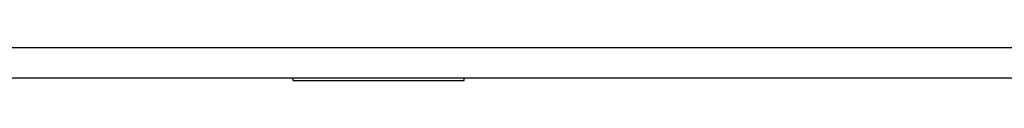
# Model space of a CAD drawing. Header units: inches. Extents: x 0 to 35.6, y 0 to 23.
# Tile 32 of 56: x 20.0554 to 21.9967, y 2.6244 to 2.6894. Entities that reach past the tile are written whole.
import ezdxf

# ---------------------------------------------------------------- set-up
doc = ezdxf.new("R2010")
doc.units = ezdxf.units.IN
doc.header["$LTSCALE"] = 1.957805
doc.header["$MEASUREMENT"] = 0
doc.layers.get('0').update_dxf_attribs({"linetype": 'CONTINUOUS'})

msp = doc.modelspace()

# ---------------------------------------------------------------- linework, layer by layer
at = {"color": 3, "linetype": 'Continuous'}
for p, q in [((19.453, 2.6894), (23.341, 2.6894)), ((19.455, 2.6294), (23.341, 2.6294))]:
    msp.add_line(p, q, dxfattribs=at)
at = {"color": 7, "linetype": 'Continuous'}
for p, q in [((20.5945, 2.6244), (20.5945, 2.6294)), ((20.5945, 2.6244), (20.9315, 2.6244)), ((20.9315, 2.6244), (20.9315, 2.6294))]:
    msp.add_line(p, q, dxfattribs=at)

doc.saveas('drawing.dxf')
